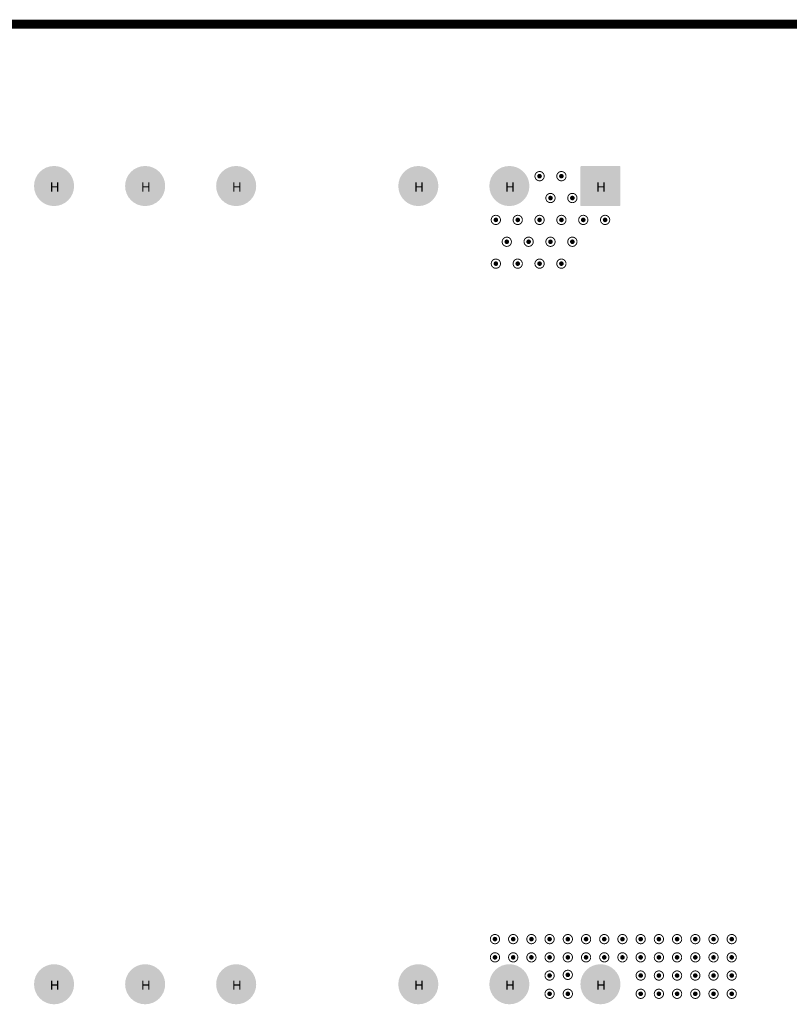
# Model space of a CAD drawing. Header units: inches. Extents: x -11.9 to 0, y -4.1 to 7.1.
# Tile 47 of 54: x -5.3 to -3.6, y 5 to 7.1. Entities that reach past the tile are written whole.
import ezdxf

# ---------------------------------------------------------------- set-up
doc = ezdxf.new("R2010")
doc.units = ezdxf.units.IN
doc.header["$MEASUREMENT"] = 0
for name, color, linetype in [('DrillDrawing', 1, 'Continuous'), ('Mechanical1', 6, 'Continuous'), ('MultiLayer', 9, 'Continuous'), ('PadHoleLayer', 156, 'Continuous'), ('ViaHoleLayer', 16, 'Continuous')]:
    doc.layers.add(name, color=color, linetype=linetype)
doc.styles.add('Arial', font='txt', dxfattribs={"height": 0.2})

# ---------------------------------------------------------------- blocks, each defined once
blk = doc.blocks.new('FP_145453_PTH12_MFG_223')
at = {"layer": 'MultiLayer'}
h = blk.add_hatch(color=9, dxfattribs=at)
edge = h.paths.add_edge_path()
edge.add_arc((-0.9033, 0.6317), 0.00217, 90, 180)
edge.add_line((-0.9055, 0.6317), (-0.9055, 0.5494))
edge.add_arc((-0.9033, 0.5494), 0.00217, 180, 270)
edge.add_line((-0.9033, 0.5472), (-0.8211, 0.5472))
edge.add_arc((-0.8211, 0.5494), 0.00217, 270, 360)
edge.add_line((-0.8189, 0.5494), (-0.8189, 0.6317))
edge.add_arc((-0.8211, 0.6317), 0.00217, 0, 90)
edge.add_line((-0.8211, 0.6339), (-0.9033, 0.6339))
h = blk.add_hatch(color=9, dxfattribs=at)
edge = h.paths.add_edge_path()
edge.add_arc((0.8622, 0.5906), 0.0433, 0, 360)
h = blk.add_hatch(color=9, dxfattribs=at)
edge = h.paths.add_edge_path()
edge.add_arc((-0.8622, 0.3937), 0.0433, 0, 360)
h = blk.add_hatch(color=9, dxfattribs=at)
edge = h.paths.add_edge_path()
edge.add_arc((0.8622, 0.3937), 0.0433, 0, 360)
h = blk.add_hatch(color=9, dxfattribs=at)
edge = h.paths.add_edge_path()
edge.add_arc((-0.8622, 0.1969), 0.0433, 0, 360)
h = blk.add_hatch(color=9, dxfattribs=at)
edge = h.paths.add_edge_path()
edge.add_arc((0.8622, 0.1969), 0.0433, 0, 360)
h = blk.add_hatch(color=9, dxfattribs=at)
edge = h.paths.add_edge_path()
edge.add_arc((-0.8622, -0.1969), 0.0433, 0, 360)
h = blk.add_hatch(color=9, dxfattribs=at)
edge = h.paths.add_edge_path()
edge.add_arc((0.8622, -0.1969), 0.0433, 0, 360)
h = blk.add_hatch(color=9, dxfattribs=at)
edge = h.paths.add_edge_path()
edge.add_arc((-0.8622, -0.3937), 0.0433, 0, 360)
h = blk.add_hatch(color=9, dxfattribs=at)
edge = h.paths.add_edge_path()
edge.add_arc((0.8622, -0.3937), 0.0433, 0, 360)
h = blk.add_hatch(color=9, dxfattribs=at)
edge = h.paths.add_edge_path()
edge.add_arc((-0.8622, -0.5906), 0.0433, 0, 360)
h = blk.add_hatch(color=9, dxfattribs=at)
edge = h.paths.add_edge_path()
edge.add_arc((0.8622, -0.5906), 0.0433, 0, 360)
at = {"layer": 'PadHoleLayer'}
h = blk.add_hatch(color=156, dxfattribs=at)
edge = h.paths.add_edge_path()
edge.add_arc((-0.8622, 0.5906), 0.0295, 0, 360)
h = blk.add_hatch(color=156, dxfattribs=at)
edge = h.paths.add_edge_path()
edge.add_arc((0.8622, 0.5906), 0.0295, 0, 360)
h = blk.add_hatch(color=156, dxfattribs=at)
edge = h.paths.add_edge_path()
edge.add_arc((-0.8622, 0.3937), 0.0295, 0, 360)
h = blk.add_hatch(color=156, dxfattribs=at)
edge = h.paths.add_edge_path()
edge.add_arc((0.8622, 0.3937), 0.0295, 0, 360)
h = blk.add_hatch(color=156, dxfattribs=at)
edge = h.paths.add_edge_path()
edge.add_arc((-0.8622, 0.1969), 0.0295, 0, 360)
h = blk.add_hatch(color=156, dxfattribs=at)
edge = h.paths.add_edge_path()
edge.add_arc((0.8622, 0.1969), 0.0295, 0, 360)
h = blk.add_hatch(color=156, dxfattribs=at)
edge = h.paths.add_edge_path()
edge.add_arc((-0.8622, -0.1969), 0.0295, 0, 360)
h = blk.add_hatch(color=156, dxfattribs=at)
edge = h.paths.add_edge_path()
edge.add_arc((0.8622, -0.1969), 0.0295, 0, 360)
h = blk.add_hatch(color=156, dxfattribs=at)
edge = h.paths.add_edge_path()
edge.add_arc((-0.8622, -0.3937), 0.0295, 0, 360)
h = blk.add_hatch(color=156, dxfattribs=at)
edge = h.paths.add_edge_path()
edge.add_arc((0.8622, -0.3937), 0.0295, 0, 360)
h = blk.add_hatch(color=156, dxfattribs=at)
edge = h.paths.add_edge_path()
edge.add_arc((-0.8622, -0.5906), 0.0295, 0, 360)
h = blk.add_hatch(color=156, dxfattribs=at)
edge = h.paths.add_edge_path()
edge.add_arc((0.8622, -0.5906), 0.0295, 0, 360)

msp = doc.modelspace()

# ---------------------------------------------------------------- hatches: boundary and pattern name
at = {"layer": 'ViaHoleLayer'}
h = msp.add_hatch(color=16, dxfattribs=at)
edge = h.paths.add_edge_path()
edge.add_arc((-4.1556, 6.7663), 0.005, 0, 360)
h = msp.add_hatch(color=16, dxfattribs=at)
edge = h.paths.add_edge_path()
edge.add_arc((-4.1084, 6.7663), 0.005, 0, 360)
h = msp.add_hatch(color=16, dxfattribs=at)
edge = h.paths.add_edge_path()
edge.add_arc((-4.132, 6.7191), 0.005, 0, 360)
h = msp.add_hatch(color=16, dxfattribs=at)
edge = h.paths.add_edge_path()
edge.add_arc((-4.0847, 6.7191), 0.005, 0, 360)
h = msp.add_hatch(color=16, dxfattribs=at)
edge = h.paths.add_edge_path()
edge.add_arc((-4.2501, 6.6718), 0.005, 0, 360)
h = msp.add_hatch(color=16, dxfattribs=at)
edge = h.paths.add_edge_path()
edge.add_arc((-4.2028, 6.6718), 0.005, 0, 360)
h = msp.add_hatch(color=16, dxfattribs=at)
edge = h.paths.add_edge_path()
edge.add_arc((-4.1556, 6.6718), 0.005, 0, 360)
h = msp.add_hatch(color=16, dxfattribs=at)
edge = h.paths.add_edge_path()
edge.add_arc((-4.1084, 6.6718), 0.005, 0, 360)
h = msp.add_hatch(color=16, dxfattribs=at)
edge = h.paths.add_edge_path()
edge.add_arc((-4.0611, 6.6718), 0.005, 0, 360)
h = msp.add_hatch(color=16, dxfattribs=at)
edge = h.paths.add_edge_path()
edge.add_arc((-4.0139, 6.6718), 0.005, 0, 360)
h = msp.add_hatch(color=16, dxfattribs=at)
edge = h.paths.add_edge_path()
edge.add_arc((-4.2265, 6.6246), 0.005, 0, 360)
h = msp.add_hatch(color=16, dxfattribs=at)
edge = h.paths.add_edge_path()
edge.add_arc((-4.1792, 6.6246), 0.005, 0, 360)
h = msp.add_hatch(color=16, dxfattribs=at)
edge = h.paths.add_edge_path()
edge.add_arc((-4.132, 6.6246), 0.005, 0, 360)
h = msp.add_hatch(color=16, dxfattribs=at)
edge = h.paths.add_edge_path()
edge.add_arc((-4.0847, 6.6246), 0.005, 0, 360)
h = msp.add_hatch(color=16, dxfattribs=at)
edge = h.paths.add_edge_path()
edge.add_arc((-4.2501, 6.5773), 0.005, 0, 360)
h = msp.add_hatch(color=16, dxfattribs=at)
edge = h.paths.add_edge_path()
edge.add_arc((-4.2028, 6.5773), 0.005, 0, 360)
h = msp.add_hatch(color=16, dxfattribs=at)
edge = h.paths.add_edge_path()
edge.add_arc((-4.1556, 6.5773), 0.005, 0, 360)
h = msp.add_hatch(color=16, dxfattribs=at)
edge = h.paths.add_edge_path()
edge.add_arc((-4.1084, 6.5773), 0.005, 0, 360)
h = msp.add_hatch(color=16, dxfattribs=at)
edge = h.paths.add_edge_path()
edge.add_arc((-4.252, 5.1181), 0.005, 0, 360)
h = msp.add_hatch(color=16, dxfattribs=at)
edge = h.paths.add_edge_path()
edge.add_arc((-4.2126, 5.1181), 0.005, 0, 360)
h = msp.add_hatch(color=16, dxfattribs=at)
edge = h.paths.add_edge_path()
edge.add_arc((-4.1732, 5.1181), 0.005, 0, 360)
h = msp.add_hatch(color=16, dxfattribs=at)
edge = h.paths.add_edge_path()
edge.add_arc((-4.1339, 5.1181), 0.005, 0, 360)
h = msp.add_hatch(color=16, dxfattribs=at)
edge = h.paths.add_edge_path()
edge.add_arc((-4.0945, 5.1181), 0.005, 0, 360)
h = msp.add_hatch(color=16, dxfattribs=at)
edge = h.paths.add_edge_path()
edge.add_arc((-4.0551, 5.1181), 0.005, 0, 360)
h = msp.add_hatch(color=16, dxfattribs=at)
edge = h.paths.add_edge_path()
edge.add_arc((-4.0157, 5.1181), 0.005, 0, 360)
h = msp.add_hatch(color=16, dxfattribs=at)
edge = h.paths.add_edge_path()
edge.add_arc((-3.9764, 5.1181), 0.005, 0, 360)
h = msp.add_hatch(color=16, dxfattribs=at)
edge = h.paths.add_edge_path()
edge.add_arc((-3.937, 5.1181), 0.005, 0, 360)
h = msp.add_hatch(color=16, dxfattribs=at)
edge = h.paths.add_edge_path()
edge.add_arc((-3.8976, 5.1181), 0.005, 0, 360)
h = msp.add_hatch(color=16, dxfattribs=at)
edge = h.paths.add_edge_path()
edge.add_arc((-3.8583, 5.1181), 0.005, 0, 360)
h = msp.add_hatch(color=16, dxfattribs=at)
edge = h.paths.add_edge_path()
edge.add_arc((-3.8189, 5.1181), 0.005, 0, 360)
h = msp.add_hatch(color=16, dxfattribs=at)
edge = h.paths.add_edge_path()
edge.add_arc((-3.7795, 5.1181), 0.005, 0, 360)
h = msp.add_hatch(color=16, dxfattribs=at)
edge = h.paths.add_edge_path()
edge.add_arc((-3.7402, 5.1181), 0.005, 0, 360)
h = msp.add_hatch(color=16, dxfattribs=at)
edge = h.paths.add_edge_path()
edge.add_arc((-4.252, 5.0787), 0.005, 0, 360)
h = msp.add_hatch(color=16, dxfattribs=at)
edge = h.paths.add_edge_path()
edge.add_arc((-4.2126, 5.0787), 0.005, 0, 360)
h = msp.add_hatch(color=16, dxfattribs=at)
edge = h.paths.add_edge_path()
edge.add_arc((-4.1732, 5.0787), 0.005, 0, 360)
h = msp.add_hatch(color=16, dxfattribs=at)
edge = h.paths.add_edge_path()
edge.add_arc((-4.1339, 5.0787), 0.005, 0, 360)
h = msp.add_hatch(color=16, dxfattribs=at)
edge = h.paths.add_edge_path()
edge.add_arc((-4.0945, 5.0787), 0.005, 0, 360)
h = msp.add_hatch(color=16, dxfattribs=at)
edge = h.paths.add_edge_path()
edge.add_arc((-4.0551, 5.0787), 0.005, 0, 360)
h = msp.add_hatch(color=16, dxfattribs=at)
edge = h.paths.add_edge_path()
edge.add_arc((-4.0157, 5.0787), 0.005, 0, 360)
h = msp.add_hatch(color=16, dxfattribs=at)
edge = h.paths.add_edge_path()
edge.add_arc((-3.9764, 5.0787), 0.005, 0, 360)
h = msp.add_hatch(color=16, dxfattribs=at)
edge = h.paths.add_edge_path()
edge.add_arc((-3.937, 5.0787), 0.005, 0, 360)
h = msp.add_hatch(color=16, dxfattribs=at)
edge = h.paths.add_edge_path()
edge.add_arc((-3.8976, 5.0787), 0.005, 0, 360)
h = msp.add_hatch(color=16, dxfattribs=at)
edge = h.paths.add_edge_path()
edge.add_arc((-3.8583, 5.0787), 0.005, 0, 360)
h = msp.add_hatch(color=16, dxfattribs=at)
edge = h.paths.add_edge_path()
edge.add_arc((-3.8189, 5.0787), 0.005, 0, 360)
h = msp.add_hatch(color=16, dxfattribs=at)
edge = h.paths.add_edge_path()
edge.add_arc((-3.7795, 5.0787), 0.005, 0, 360)
h = msp.add_hatch(color=16, dxfattribs=at)
edge = h.paths.add_edge_path()
edge.add_arc((-3.7402, 5.0787), 0.005, 0, 360)
h = msp.add_hatch(color=16, dxfattribs=at)
edge = h.paths.add_edge_path()
edge.add_arc((-4.1339, 5.0394), 0.005, 0, 360)
h = msp.add_hatch(color=16, dxfattribs=at)
edge = h.paths.add_edge_path()
edge.add_arc((-4.0946, 5.0409), 0.005, 0, 360)
h = msp.add_hatch(color=16, dxfattribs=at)
edge = h.paths.add_edge_path()
edge.add_arc((-3.937, 5.0394), 0.005, 0, 360)
h = msp.add_hatch(color=16, dxfattribs=at)
edge = h.paths.add_edge_path()
edge.add_arc((-3.8976, 5.0394), 0.005, 0, 360)
h = msp.add_hatch(color=16, dxfattribs=at)
edge = h.paths.add_edge_path()
edge.add_arc((-3.8583, 5.0394), 0.005, 0, 360)
h = msp.add_hatch(color=16, dxfattribs=at)
edge = h.paths.add_edge_path()
edge.add_arc((-3.8189, 5.0394), 0.005, 0, 360)
h = msp.add_hatch(color=16, dxfattribs=at)
edge = h.paths.add_edge_path()
edge.add_arc((-3.7795, 5.0394), 0.005, 0, 360)
h = msp.add_hatch(color=16, dxfattribs=at)
edge = h.paths.add_edge_path()
edge.add_arc((-3.7402, 5.0394), 0.005, 0, 360)
h = msp.add_hatch(color=16, dxfattribs=at)
edge = h.paths.add_edge_path()
edge.add_arc((-4.1339, 5), 0.005, 0, 360)
h = msp.add_hatch(color=16, dxfattribs=at)
edge = h.paths.add_edge_path()
edge.add_arc((-4.0945, 5), 0.005, 0, 360)
h = msp.add_hatch(color=16, dxfattribs=at)
edge = h.paths.add_edge_path()
edge.add_arc((-3.937, 5), 0.005, 0, 360)
h = msp.add_hatch(color=16, dxfattribs=at)
edge = h.paths.add_edge_path()
edge.add_arc((-3.8976, 5), 0.005, 0, 360)
h = msp.add_hatch(color=16, dxfattribs=at)
edge = h.paths.add_edge_path()
edge.add_arc((-3.8583, 5), 0.005, 0, 360)
h = msp.add_hatch(color=16, dxfattribs=at)
edge = h.paths.add_edge_path()
edge.add_arc((-3.8189, 5), 0.005, 0, 360)
h = msp.add_hatch(color=16, dxfattribs=at)
edge = h.paths.add_edge_path()
edge.add_arc((-3.7795, 5), 0.005, 0, 360)
h = msp.add_hatch(color=16, dxfattribs=at)
edge = h.paths.add_edge_path()
edge.add_arc((-3.7402, 5), 0.005, 0, 360)

# ---------------------------------------------------------------- linework, layer by layer
at = {"layer": 'DrillDrawing'}
for points, const_width in [([(-4.1456, 6.7663, 1), (-4.1656, 6.7663, 1)], 0.002), ([(-4.1661, 6.7663, 1), (-4.1651, 6.7663, 1)], 0.001), ([(-4.1461, 6.7663, 1), (-4.1451, 6.7663, 1)], 0.001), ([(-4.0984, 6.7663, 1), (-4.1184, 6.7663, 1)], 0.002), ([(-4.1189, 6.7663, 1), (-4.1179, 6.7663, 1)], 0.001), ([(-4.0989, 6.7663, 1), (-4.0979, 6.7663, 1)], 0.001), ([(-4.122, 6.7191, 1), (-4.142, 6.7191, 1)], 0.002), ([(-4.0747, 6.7191, 1), (-4.0947, 6.7191, 1)], 0.002), ([(-4.1425, 6.7191, 1), (-4.1415, 6.7191, 1)], 0.001), ([(-4.1225, 6.7191, 1), (-4.1215, 6.7191, 1)], 0.001), ([(-4.0952, 6.7191, 1), (-4.0942, 6.7191, 1)], 0.001), ([(-4.0752, 6.7191, 1), (-4.0742, 6.7191, 1)], 0.001), ([(-4.2401, 6.6718, 1), (-4.2601, 6.6718, 1)], 0.002), ([(-4.1928, 6.6718, 1), (-4.2128, 6.6718, 1)], 0.002), ([(-4.1456, 6.6718, 1), (-4.1656, 6.6718, 1)], 0.002), ([(-4.0984, 6.6718, 1), (-4.1184, 6.6718, 1)], 0.002), ([(-4.0511, 6.6718, 1), (-4.0711, 6.6718, 1)], 0.002), ([(-4.0039, 6.6718, 1), (-4.0239, 6.6718, 1)], 0.002), ([(-4.2606, 6.6718, 1), (-4.2596, 6.6718, 1)], 0.001), ([(-4.2406, 6.6718, 1), (-4.2396, 6.6718, 1)], 0.001), ([(-4.2133, 6.6718, 1), (-4.2123, 6.6718, 1)], 0.001), ([(-4.1933, 6.6718, 1), (-4.1923, 6.6718, 1)], 0.001), ([(-4.1661, 6.6718, 1), (-4.1651, 6.6718, 1)], 0.001), ([(-4.1461, 6.6718, 1), (-4.1451, 6.6718, 1)], 0.001), ([(-4.1189, 6.6718, 1), (-4.1179, 6.6718, 1)], 0.001), ([(-4.0989, 6.6718, 1), (-4.0979, 6.6718, 1)], 0.001), ([(-4.0716, 6.6718, 1), (-4.0706, 6.6718, 1)], 0.001), ([(-4.0516, 6.6718, 1), (-4.0506, 6.6718, 1)], 0.001), ([(-4.0244, 6.6718, 1), (-4.0234, 6.6718, 1)], 0.001), ([(-4.0044, 6.6718, 1), (-4.0034, 6.6718, 1)], 0.001), ([(-4.2165, 6.6246, 1), (-4.2365, 6.6246, 1)], 0.002), ([(-4.237, 6.6246, 1), (-4.236, 6.6246, 1)], 0.001), ([(-4.217, 6.6246, 1), (-4.216, 6.6246, 1)], 0.001), ([(-4.1692, 6.6246, 1), (-4.1892, 6.6246, 1)], 0.002), ([(-4.1897, 6.6246, 1), (-4.1887, 6.6246, 1)], 0.001), ([(-4.1697, 6.6246, 1), (-4.1687, 6.6246, 1)], 0.001), ([(-4.122, 6.6246, 1), (-4.142, 6.6246, 1)], 0.002), ([(-4.1425, 6.6246, 1), (-4.1415, 6.6246, 1)], 0.001), ([(-4.1225, 6.6246, 1), (-4.1215, 6.6246, 1)], 0.001), ([(-4.0747, 6.6246, 1), (-4.0947, 6.6246, 1)], 0.002), ([(-4.0952, 6.6246, 1), (-4.0942, 6.6246, 1)], 0.001), ([(-4.0752, 6.6246, 1), (-4.0742, 6.6246, 1)], 0.001), ([(-4.2401, 6.5773, 1), (-4.2601, 6.5773, 1)], 0.002), ([(-4.2606, 6.5773, 1), (-4.2596, 6.5773, 1)], 0.001), ([(-4.2406, 6.5773, 1), (-4.2396, 6.5773, 1)], 0.001), ([(-4.1928, 6.5773, 1), (-4.2128, 6.5773, 1)], 0.002), ([(-4.2133, 6.5773, 1), (-4.2123, 6.5773, 1)], 0.001), ([(-4.1933, 6.5773, 1), (-4.1923, 6.5773, 1)], 0.001), ([(-4.1456, 6.5773, 1), (-4.1656, 6.5773, 1)], 0.002), ([(-4.1661, 6.5773, 1), (-4.1651, 6.5773, 1)], 0.001), ([(-4.1461, 6.5773, 1), (-4.1451, 6.5773, 1)], 0.001), ([(-4.0984, 6.5773, 1), (-4.1184, 6.5773, 1)], 0.002), ([(-4.1189, 6.5773, 1), (-4.1179, 6.5773, 1)], 0.001), ([(-4.0989, 6.5773, 1), (-4.0979, 6.5773, 1)], 0.001), ([(-4.242, 5.1181, 1), (-4.262, 5.1181, 1)], 0.002), ([(-4.2026, 5.1181, 1), (-4.2226, 5.1181, 1)], 0.002), ([(-4.1632, 5.1181, 1), (-4.1832, 5.1181, 1)], 0.002), ([(-4.1239, 5.1181, 1), (-4.1439, 5.1181, 1)], 0.002), ([(-4.0845, 5.1181, 1), (-4.1045, 5.1181, 1)], 0.002), ([(-4.0451, 5.1181, 1), (-4.0651, 5.1181, 1)], 0.002), ([(-4.0057, 5.1181, 1), (-4.0257, 5.1181, 1)], 0.002), ([(-3.9664, 5.1181, 1), (-3.9864, 5.1181, 1)], 0.002), ([(-3.927, 5.1181, 1), (-3.947, 5.1181, 1)], 0.002), ([(-3.8876, 5.1181, 1), (-3.9076, 5.1181, 1)], 0.002), ([(-3.8483, 5.1181, 1), (-3.8683, 5.1181, 1)], 0.002), ([(-3.8089, 5.1181, 1), (-3.8289, 5.1181, 1)], 0.002), ([(-3.7695, 5.1181, 1), (-3.7895, 5.1181, 1)], 0.002), ([(-3.7302, 5.1181, 1), (-3.7502, 5.1181, 1)], 0.002), ([(-4.2625, 5.1181, 1), (-4.2615, 5.1181, 1)], 0.001), ([(-4.2425, 5.1181, 1), (-4.2415, 5.1181, 1)], 0.001), ([(-4.2231, 5.1181, 1), (-4.2221, 5.1181, 1)], 0.001), ([(-4.2031, 5.1181, 1), (-4.2021, 5.1181, 1)], 0.001), ([(-4.1837, 5.1181, 1), (-4.1827, 5.1181, 1)], 0.001), ([(-4.1637, 5.1181, 1), (-4.1627, 5.1181, 1)], 0.001), ([(-4.1444, 5.1181, 1), (-4.1434, 5.1181, 1)], 0.001), ([(-4.1244, 5.1181, 1), (-4.1234, 5.1181, 1)], 0.001), ([(-4.105, 5.1181, 1), (-4.104, 5.1181, 1)], 0.001), ([(-4.085, 5.1181, 1), (-4.084, 5.1181, 1)], 0.001), ([(-4.0656, 5.1181, 1), (-4.0646, 5.1181, 1)], 0.001), ([(-4.0456, 5.1181, 1), (-4.0446, 5.1181, 1)], 0.001), ([(-4.0262, 5.1181, 1), (-4.0252, 5.1181, 1)], 0.001), ([(-4.0062, 5.1181, 1), (-4.0052, 5.1181, 1)], 0.001), ([(-3.9869, 5.1181, 1), (-3.9859, 5.1181, 1)], 0.001), ([(-3.9669, 5.1181, 1), (-3.9659, 5.1181, 1)], 0.001), ([(-3.9475, 5.1181, 1), (-3.9465, 5.1181, 1)], 0.001), ([(-3.9275, 5.1181, 1), (-3.9265, 5.1181, 1)], 0.001), ([(-3.9081, 5.1181, 1), (-3.9071, 5.1181, 1)], 0.001), ([(-3.8881, 5.1181, 1), (-3.8871, 5.1181, 1)], 0.001), ([(-3.8688, 5.1181, 1), (-3.8678, 5.1181, 1)], 0.001), ([(-3.8488, 5.1181, 1), (-3.8478, 5.1181, 1)], 0.001), ([(-3.8294, 5.1181, 1), (-3.8284, 5.1181, 1)], 0.001), ([(-3.8094, 5.1181, 1), (-3.8084, 5.1181, 1)], 0.001), ([(-3.79, 5.1181, 1), (-3.789, 5.1181, 1)], 0.001), ([(-3.77, 5.1181, 1), (-3.769, 5.1181, 1)], 0.001), ([(-3.7507, 5.1181, 1), (-3.7497, 5.1181, 1)], 0.001), ([(-3.7307, 5.1181, 1), (-3.7297, 5.1181, 1)], 0.001), ([(-4.242, 5.0787, 1), (-4.262, 5.0787, 1)], 0.002), ([(-4.2026, 5.0787, 1), (-4.2226, 5.0787, 1)], 0.002), ([(-4.1632, 5.0787, 1), (-4.1832, 5.0787, 1)], 0.002), ([(-4.1239, 5.0787, 1), (-4.1439, 5.0787, 1)], 0.002), ([(-4.0845, 5.0787, 1), (-4.1045, 5.0787, 1)], 0.002), ([(-4.0451, 5.0787, 1), (-4.0651, 5.0787, 1)], 0.002), ([(-4.0057, 5.0787, 1), (-4.0257, 5.0787, 1)], 0.002), ([(-3.9664, 5.0787, 1), (-3.9864, 5.0787, 1)], 0.002), ([(-3.927, 5.0787, 1), (-3.947, 5.0787, 1)], 0.002), ([(-3.8876, 5.0787, 1), (-3.9076, 5.0787, 1)], 0.002), ([(-3.8483, 5.0787, 1), (-3.8683, 5.0787, 1)], 0.002), ([(-3.8089, 5.0787, 1), (-3.8289, 5.0787, 1)], 0.002), ([(-3.7695, 5.0787, 1), (-3.7895, 5.0787, 1)], 0.002), ([(-3.7302, 5.0787, 1), (-3.7502, 5.0787, 1)], 0.002), ([(-4.2625, 5.0787, 1), (-4.2615, 5.0787, 1)], 0.001), ([(-4.2425, 5.0787, 1), (-4.2415, 5.0787, 1)], 0.001), ([(-4.2231, 5.0787, 1), (-4.2221, 5.0787, 1)], 0.001), ([(-4.2031, 5.0787, 1), (-4.2021, 5.0787, 1)], 0.001), ([(-4.1837, 5.0787, 1), (-4.1827, 5.0787, 1)], 0.001), ([(-4.1637, 5.0787, 1), (-4.1627, 5.0787, 1)], 0.001), ([(-4.1444, 5.0787, 1), (-4.1434, 5.0787, 1)], 0.001), ([(-4.1244, 5.0787, 1), (-4.1234, 5.0787, 1)], 0.001), ([(-4.105, 5.0787, 1), (-4.104, 5.0787, 1)], 0.001), ([(-4.085, 5.0787, 1), (-4.084, 5.0787, 1)], 0.001), ([(-4.0656, 5.0787, 1), (-4.0646, 5.0787, 1)], 0.001), ([(-4.0456, 5.0787, 1), (-4.0446, 5.0787, 1)], 0.001), ([(-4.0262, 5.0787, 1), (-4.0252, 5.0787, 1)], 0.001), ([(-4.0062, 5.0787, 1), (-4.0052, 5.0787, 1)], 0.001), ([(-3.9869, 5.0787, 1), (-3.9859, 5.0787, 1)], 0.001), ([(-3.9669, 5.0787, 1), (-3.9659, 5.0787, 1)], 0.001), ([(-3.9475, 5.0787, 1), (-3.9465, 5.0787, 1)], 0.001), ([(-3.9275, 5.0787, 1), (-3.9265, 5.0787, 1)], 0.001), ([(-3.9081, 5.0787, 1), (-3.9071, 5.0787, 1)], 0.001), ([(-3.8881, 5.0787, 1), (-3.8871, 5.0787, 1)], 0.001), ([(-3.8688, 5.0787, 1), (-3.8678, 5.0787, 1)], 0.001), ([(-3.8488, 5.0787, 1), (-3.8478, 5.0787, 1)], 0.001), ([(-3.8294, 5.0787, 1), (-3.8284, 5.0787, 1)], 0.001), ([(-3.8094, 5.0787, 1), (-3.8084, 5.0787, 1)], 0.001), ([(-3.79, 5.0787, 1), (-3.789, 5.0787, 1)], 0.001), ([(-3.77, 5.0787, 1), (-3.769, 5.0787, 1)], 0.001), ([(-3.7507, 5.0787, 1), (-3.7497, 5.0787, 1)], 0.001), ([(-3.7307, 5.0787, 1), (-3.7297, 5.0787, 1)], 0.001), ([(-4.1239, 5.0394, 1), (-4.1439, 5.0394, 1)], 0.002), ([(-4.0846, 5.0409, 1), (-4.1046, 5.0409, 1)], 0.002), ([(-4.1051, 5.0409, 1), (-4.1041, 5.0409, 1)], 0.001), ([(-4.0851, 5.0409, 1), (-4.0841, 5.0409, 1)], 0.001), ([(-3.927, 5.0394, 1), (-3.947, 5.0394, 1)], 0.002), ([(-3.8876, 5.0394, 1), (-3.9076, 5.0394, 1)], 0.002), ([(-3.8483, 5.0394, 1), (-3.8683, 5.0394, 1)], 0.002), ([(-3.8089, 5.0394, 1), (-3.8289, 5.0394, 1)], 0.002), ([(-3.7695, 5.0394, 1), (-3.7895, 5.0394, 1)], 0.002), ([(-3.7302, 5.0394, 1), (-3.7502, 5.0394, 1)], 0.002), ([(-4.1444, 5.0394, 1), (-4.1434, 5.0394, 1)], 0.001), ([(-4.1244, 5.0394, 1), (-4.1234, 5.0394, 1)], 0.001), ([(-3.9475, 5.0394, 1), (-3.9465, 5.0394, 1)], 0.001), ([(-3.9275, 5.0394, 1), (-3.9265, 5.0394, 1)], 0.001), ([(-3.9081, 5.0394, 1), (-3.9071, 5.0394, 1)], 0.001), ([(-3.8881, 5.0394, 1), (-3.8871, 5.0394, 1)], 0.001), ([(-3.8688, 5.0394, 1), (-3.8678, 5.0394, 1)], 0.001), ([(-3.8488, 5.0394, 1), (-3.8478, 5.0394, 1)], 0.001), ([(-3.8294, 5.0394, 1), (-3.8284, 5.0394, 1)], 0.001), ([(-3.8094, 5.0394, 1), (-3.8084, 5.0394, 1)], 0.001), ([(-3.79, 5.0394, 1), (-3.789, 5.0394, 1)], 0.001), ([(-3.77, 5.0394, 1), (-3.769, 5.0394, 1)], 0.001), ([(-3.7507, 5.0394, 1), (-3.7497, 5.0394, 1)], 0.001), ([(-3.7307, 5.0394, 1), (-3.7297, 5.0394, 1)], 0.001), ([(-4.1239, 5, 1), (-4.1439, 5, 1)], 0.002), ([(-4.1444, 5, 1), (-4.1434, 5, 1)], 0.001), ([(-4.1244, 5, 1), (-4.1234, 5, 1)], 0.001), ([(-4.0845, 5, 1), (-4.1045, 5, 1)], 0.002), ([(-4.105, 5, 1), (-4.104, 5, 1)], 0.001), ([(-4.085, 5, 1), (-4.084, 5, 1)], 0.001), ([(-3.927, 5, 1), (-3.947, 5, 1)], 0.002), ([(-3.9475, 5, 1), (-3.9465, 5, 1)], 0.001), ([(-3.9275, 5, 1), (-3.9265, 5, 1)], 0.001), ([(-3.8876, 5, 1), (-3.9076, 5, 1)], 0.002), ([(-3.9081, 5, 1), (-3.9071, 5, 1)], 0.001), ([(-3.8881, 5, 1), (-3.8871, 5, 1)], 0.001), ([(-3.8483, 5, 1), (-3.8683, 5, 1)], 0.002), ([(-3.8688, 5, 1), (-3.8678, 5, 1)], 0.001), ([(-3.8488, 5, 1), (-3.8478, 5, 1)], 0.001), ([(-3.8089, 5, 1), (-3.8289, 5, 1)], 0.002), ([(-3.8294, 5, 1), (-3.8284, 5, 1)], 0.001), ([(-3.8094, 5, 1), (-3.8084, 5, 1)], 0.001), ([(-3.7695, 5, 1), (-3.7895, 5, 1)], 0.002), ([(-3.79, 5, 1), (-3.789, 5, 1)], 0.001), ([(-3.77, 5, 1), (-3.769, 5, 1)], 0.001), ([(-3.7302, 5, 1), (-3.7502, 5, 1)], 0.002), ([(-3.7507, 5, 1), (-3.7497, 5, 1)], 0.001), ([(-3.7307, 5, 1), (-3.7297, 5, 1)], 0.001)]:
    msp.add_lwpolyline(points, format="xyb", close=True, dxfattribs=dict(at, const_width=const_width))
at = {"layer": 'Mechanical1', "const_width": 0.0197}
msp.add_lwpolyline([(-11.0157, 7.0945), (0, 7.0945)], dxfattribs=at)
msp.add_lwpolyline([(-11.0157, 7.0945), (0, 7.0945)], dxfattribs=at)
msp.add_lwpolyline([(-11.0157, 7.0945), (0, 7.0945)], dxfattribs=at)

# ---------------------------------------------------------------- block references
at = {"rotation": 270}
msp.add_blockref('FP_145453_PTH12_MFG_223', (-4.6146, 5.8828), dxfattribs=at)

# ---------------------------------------------------------------- texts
at = {"layer": 'DrillDrawing', "style": 'Arial'}
for p in [(-5.2138, 6.733), (-5.0169, 6.733), (-4.8201, 6.733), (-4.4264, 6.733), (-4.2295, 6.733), (-4.0327, 6.733), (-5.2138, 5.0086), (-5.0169, 5.0086), (-4.8201, 5.0086), (-4.4264, 5.0086), (-4.2295, 5.0086), (-4.0327, 5.0086)]:
    msp.add_text('H', height=0.02, dxfattribs=at).set_placement(p)

doc.saveas('drawing.dxf')
